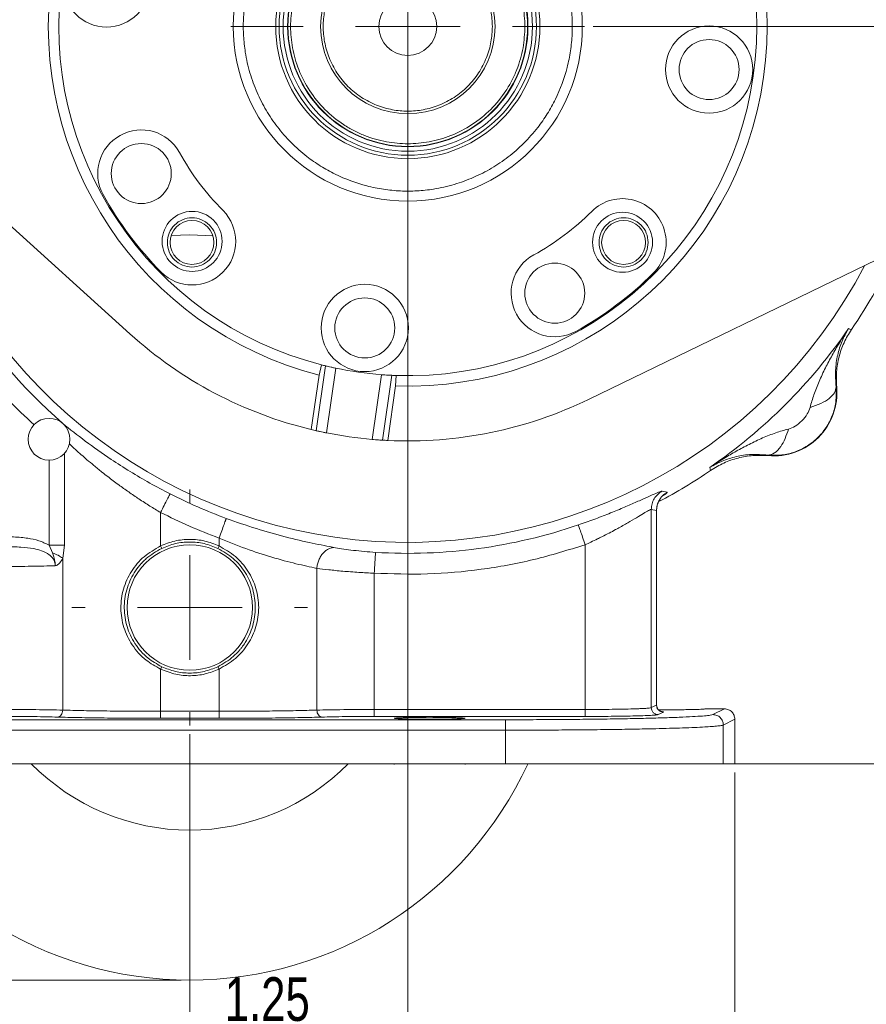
# Model space of a CAD drawing. Header units: inches. Extents: x 0.3 to 33.9, y 0.2 to 21.7.
# Tile 18 of 22: x 22.8 to 27.7, y 5.4 to 11. Entities that reach past the tile are written whole.
import ezdxf

# ---------------------------------------------------------------- set-up
doc = ezdxf.new("R2010")
doc.units = ezdxf.units.IN
doc.header["$MEASUREMENT"] = 0
doc.header["$PDSIZE"] = -1
doc.layers.add('SLD-0', color=7, linetype='Continuous', lineweight=15)
doc.styles.add('SLDTEXTSTYLE0', font='TXT', dxfattribs={"width": 0.75})
doc.dimstyles.new('SLDDIMSTYLE0', dxfattribs={"dimtxt": 0.25, "dimasz": 0.13, "dimexe": 0, "dimexo": 0.0625, "dimgap": 0.0625, "dimtad": 0, "dimtih": 1, "dimtoh": 1, "dimdec": 4, "dimrnd": 1e-09, "dimzin": 12, "dimdsep": 46, "dimtxsty": 'SLDTEXTSTYLE0', "dimsah": 1, "dimcen": 0.09, "dimadec": 0, "dimazin": 3, "dimtfac": 1, "dimtdec": 4, "dimtofl": 0, "dimtmove": 0, "dimatfit": 3, "dimfxl": 1, "dimfrac": 2, "dimtolj": 1, "dimtzin": 12, "dimarcsym": 0})
doc.dimstyles.new('SLDDIMSTYLE1', dxfattribs={"dimtxt": 0.25, "dimasz": 0.13, "dimexe": 0, "dimexo": 0.0625, "dimgap": 0.0625, "dimtad": 0, "dimtih": 1, "dimtoh": 1, "dimdec": 4, "dimrnd": 1e-09, "dimzin": 4, "dimdsep": 46, "dimtxsty": 'SLDTEXTSTYLE0', "dimsah": 1, "dimcen": 0.09, "dimadec": 0, "dimazin": 1, "dimtfac": 1, "dimtdec": 4, "dimtofl": 0, "dimtmove": 0, "dimatfit": 3, "dimfxl": 1, "dimfrac": 2, "dimtolj": 1, "dimtzin": 12, "dimarcsym": 0})
doc.dimstyles.new('SLDDIMSTYLE2', dxfattribs={"dimtxt": 0.25, "dimasz": 0.13, "dimexe": 0, "dimexo": 0.0625, "dimgap": 0.0625, "dimtad": 0, "dimtih": 1, "dimtoh": 1, "dimdec": 4, "dimrnd": 1e-09, "dimzin": 12, "dimdsep": 46, "dimtxsty": 'SLDTEXTSTYLE0', "dimsah": 1, "dimcen": 0.09, "dimadec": 0, "dimazin": 3, "dimtfac": 1, "dimtdec": 4, "dimtmove": 0, "dimatfit": 0, "dimfxl": 1, "dimfrac": 2, "dimtolj": 1, "dimtzin": 12, "dimarcsym": 0})

# ---------------------------------------------------------------- blocks, each defined once
blk = doc.blocks.new('*D9')
at = {"layer": 'SLD-0'}
for p, q in [((28.4945, 10.7469), (28.4945, 2.8465)), ((23.803, 6.9007), (23.803, 2.8465)), ((25.6697, 3.0083), (25.6189, 3.0083)), ((25.6189, 3.0083), (25.6189, 2.6114)), ((26.6279, 3.0083), (26.6786, 3.0083)), ((26.6786, 3.0083), (26.6786, 2.6114)), ((23.803, 2.9715), (25.5301, 2.9715)), ((28.4945, 2.9715), (26.7675, 2.9715)), ((25.6189, 2.6114), (25.6697, 2.6114)), ((26.6786, 2.6114), (26.6279, 2.6114))]:
    blk.add_line(p, q, dxfattribs=at)
for points in [[(23.803, 2.9715), (23.933, 2.9515), (23.933, 2.9915)], [(28.4945, 2.9715), (28.3645, 2.9915), (28.3645, 2.9515)]]:
    blk.add_solid(points, dxfattribs=at)
at = {"layer": 'SLD-0', "char_height": 0.25, "attachment_point": 1, "style": 'SLDTEXTSTYLE0'}
for s, insert in [('4.69', (25.7239, 3.3813, 0.0039)), ('119.2', (25.7331, 2.9337, 0.0039))]:
    blk.add_mtext(s, dxfattribs=dict(at, insert=insert))
blk = doc.blocks.new('*D10')
at = {"layer": 'SLD-0'}
for p, q in [((25.003, 14.0358), (16.6074, 14.0358)), ((16.7324, 14.0358), (16.7324, 10.1743)), ((16.2533, 9.8003), (16.2025, 9.8003)), ((16.2025, 9.8003), (16.2025, 9.4034)), ((17.2115, 9.8003), (17.2623, 9.8003)), ((17.2623, 9.8003), (17.2623, 9.4034)), ((16.2025, 9.4034), (16.2533, 9.4034)), ((17.2623, 9.4034), (17.2115, 9.4034)), ((16.7324, 5.4912), (16.7324, 9.3526)), ((23.753, 5.4912), (16.6074, 5.4912))]:
    blk.add_line(p, q, dxfattribs=at)
for points in [[(16.7324, 14.0358), (16.7124, 13.9058), (16.7524, 13.9058)], [(16.7324, 5.4912), (16.7524, 5.6212), (16.7124, 5.6212)]]:
    blk.add_solid(points, dxfattribs=at)
at = {"layer": 'SLD-0', "char_height": 0.25, "attachment_point": 1, "style": 'SLDTEXTSTYLE0'}
for s, insert in [('8.54', (16.3076, 10.1733, 0.0039)), ('217.0', (16.3168, 9.7257, 0.0039))]:
    blk.add_mtext(s, dxfattribs=dict(at, insert=insert))
blk = doc.blocks.new('*D11')
at = {"layer": 'SLD-0'}
for p, q in [((25.003, 14.0358), (18.4972, 14.0358)), ((18.6222, 14.0358), (18.6222, 10.7943)), ((18.1431, 10.4203), (18.0923, 10.4203)), ((18.0923, 10.4203), (18.0923, 10.0234)), ((19.1013, 10.4203), (19.1521, 10.4203)), ((19.1521, 10.4203), (19.1521, 10.0234)), ((18.0923, 10.0234), (18.1431, 10.0234)), ((19.1521, 10.0234), (19.1013, 10.0234)), ((18.6222, 6.7312), (18.6222, 9.9726)), ((21.9421, 6.7312), (18.4972, 6.7312))]:
    blk.add_line(p, q, dxfattribs=at)
for points in [[(18.6222, 14.0358), (18.6022, 13.9058), (18.6422, 13.9058)], [(18.6222, 6.7312), (18.6422, 6.8612), (18.6022, 6.8612)]]:
    blk.add_solid(points, dxfattribs=at)
at = {"layer": 'SLD-0', "char_height": 0.25, "attachment_point": 1, "style": 'SLDTEXTSTYLE0'}
for s, insert in [('7.30', (18.1974, 10.7933, 0.0039)), ('185.5', (18.2066, 10.3457, 0.0039))]:
    blk.add_mtext(s, dxfattribs=dict(at, insert=insert))
blk = doc.blocks.new('*D12')
at = {"layer": 'SLD-0'}
for p, q in [((20.4448, 8.5977), (20.4448, 2.8465)), ((23.803, 6.9007), (23.803, 2.8465)), ((21.7372, 3.0083), (21.6864, 3.0083)), ((21.6864, 3.0083), (21.6864, 2.6114)), ((22.5107, 3.0083), (22.5614, 3.0083)), ((22.5614, 3.0083), (22.5614, 2.6114)), ((20.4448, 2.9715), (21.5976, 2.9715)), ((23.803, 2.9715), (22.6503, 2.9715)), ((21.6864, 2.6114), (21.7372, 2.6114)), ((22.5614, 2.6114), (22.5107, 2.6114))]:
    blk.add_line(p, q, dxfattribs=at)
for points in [[(20.4448, 2.9715), (20.5748, 2.9515), (20.5748, 2.9915)], [(23.803, 2.9715), (23.673, 2.9915), (23.673, 2.9515)]]:
    blk.add_solid(points, dxfattribs=at)
at = {"layer": 'SLD-0', "char_height": 0.25, "attachment_point": 1, "style": 'SLDTEXTSTYLE0'}
for s, insert in [('3.36', (21.6991, 3.3813, -1.4942)), ('85.3', (21.8007, 2.9337, -1.4942))]:
    blk.add_mtext(s, dxfattribs=dict(at, insert=insert))
blk = doc.blocks.new('*D13')
at = {"layer": 'SLD-0'}
for p, q in [((23.803, 6.9007), (23.803, 4.0276)), ((20.678, 6.6812), (20.678, 4.0276)), ((21.8538, 4.1894), (21.803, 4.1894)), ((21.803, 4.1894), (21.803, 3.7925)), ((22.6273, 4.1894), (22.678, 4.1894)), ((22.678, 4.1894), (22.678, 3.7925)), ((20.678, 4.1526), (21.7142, 4.1526)), ((23.803, 4.1526), (22.7669, 4.1526)), ((21.803, 3.7925), (21.8538, 3.7925)), ((22.678, 3.7925), (22.6273, 3.7925))]:
    blk.add_line(p, q, dxfattribs=at)
for points in [[(20.678, 4.1526), (20.808, 4.1326), (20.808, 4.1726)], [(23.803, 4.1526), (23.673, 4.1726), (23.673, 4.1326)]]:
    blk.add_solid(points, dxfattribs=at)
at = {"layer": 'SLD-0', "char_height": 0.25, "attachment_point": 1, "style": 'SLDTEXTSTYLE0'}
for s, insert in [('3.13', (21.8157, 4.5624, -1.4942)), ('79.4', (21.9173, 4.1148, -1.4942))]:
    blk.add_mtext(s, dxfattribs=dict(at, insert=insert))
blk = doc.blocks.new('*D14')
at = {"layer": 'SLD-0'}
for p, q in [((23.803, 6.9007), (23.803, 4.0276)), ((26.928, 6.6812), (26.928, 4.0276)), ((24.9788, 4.1894), (24.928, 4.1894)), ((24.928, 4.1894), (24.928, 3.7925)), ((25.7523, 4.1894), (25.803, 4.1894)), ((25.803, 4.1894), (25.803, 3.7925)), ((23.803, 4.1526), (24.8392, 4.1526)), ((26.928, 4.1526), (25.8919, 4.1526)), ((24.928, 3.7925), (24.9788, 3.7925)), ((25.803, 3.7925), (25.7523, 3.7925))]:
    blk.add_line(p, q, dxfattribs=at)
for points in [[(23.803, 4.1526), (23.933, 4.1326), (23.933, 4.1726)], [(26.928, 4.1526), (26.798, 4.1726), (26.798, 4.1326)]]:
    blk.add_solid(points, dxfattribs=at)
at = {"layer": 'SLD-0', "char_height": 0.25, "attachment_point": 1, "style": 'SLDTEXTSTYLE0'}
for s, insert in [('3.13', (24.9407, 4.5624, -1.4942)), ('79.4', (25.0423, 4.1148, -1.4942))]:
    blk.add_mtext(s, dxfattribs=dict(at, insert=insert))
blk = doc.blocks.new('*D15')
at = {"layer": 'SLD-0'}
for p, q in [((25.053, 10.9058), (25.053, 4.9725)), ((23.803, 6.9007), (23.803, 4.9725)), ((23.803, 5.0975), (23.553, 5.0975)), ((24.0413, 5.1343), (23.9905, 5.1343)), ((23.9905, 5.1343), (23.9905, 4.7374)), ((24.8148, 5.1343), (24.8655, 5.1343)), ((24.8655, 5.1343), (24.8655, 4.7374)), ((25.053, 5.0975), (25.303, 5.0975)), ((23.9905, 4.7374), (24.0413, 4.7374)), ((24.8655, 4.7374), (24.8148, 4.7374))]:
    blk.add_line(p, q, dxfattribs=at)
for points in [[(23.803, 5.0975), (23.673, 5.1175), (23.673, 5.0775)], [(25.053, 5.0975), (25.183, 5.0775), (25.183, 5.1175)]]:
    blk.add_solid(points, dxfattribs=at)
at = {"layer": 'SLD-0', "char_height": 0.25, "attachment_point": 1, "style": 'SLDTEXTSTYLE0'}
for s, insert in [('1.25', (24.0032, 5.5073, -1.4942)), ('31.8', (24.1048, 5.0597, -1.4942))]:
    blk.add_mtext(s, dxfattribs=dict(at, insert=insert))
blk = doc.blocks.new('*D16')
at = {"layer": 'SLD-0'}
for p, q in [((26.1168, 10.9558), (29.5411, 10.9558)), ((29.4161, 10.9558), (29.4161, 9.2543)), ((28.937, 8.8803), (28.8862, 8.8803)), ((28.8862, 8.8803), (28.8862, 8.4834)), ((29.8952, 8.8803), (29.946, 8.8803)), ((29.946, 8.8803), (29.946, 8.4834)), ((28.8862, 8.4834), (28.937, 8.4834)), ((29.946, 8.4834), (29.8952, 8.4834)), ((29.4161, 6.7312), (29.4161, 8.4326)), ((25.6639, 6.7312), (29.5411, 6.7312))]:
    blk.add_line(p, q, dxfattribs=at)
for points in [[(29.4161, 10.9558), (29.3961, 10.8258), (29.4361, 10.8258)], [(29.4161, 6.7312), (29.4361, 6.8612), (29.3961, 6.8612)]]:
    blk.add_solid(points, dxfattribs=at)
at = {"layer": 'SLD-0', "char_height": 0.25, "attachment_point": 1, "style": 'SLDTEXTSTYLE0'}
for s, insert in [('4.22', (28.9913, 9.2533, -1.4942)), ('107.3', (29.0005, 8.8057, -1.4942))]:
    blk.add_mtext(s, dxfattribs=dict(at, insert=insert))
blk = doc.blocks.new('SW_CENTERMARKSYMBOL_0')
at = {"layer": 'SLD-0', "color": 0}
for p, q in [((0, 0.6), (0, 0.6755)), ((0, 0), (0, 0.3)), ((-0.6, 0), (-0.6755, 0)), ((0, 0), (-0.3, 0)), ((0, 0), (0, -0.3)), ((0, 0), (0.3, 0)), ((0.6, 0), (0.6755, 0)), ((0, -0.6), (0, -0.6755))]:
    blk.add_line(p, q, dxfattribs=at)
blk = doc.blocks.new('SW_CENTERMARKSYMBOL_1')
at = {"layer": 'SLD-0', "color": 0}
for p, q in [((0, 0.6), (0, 1.01375)), ((0, 0), (0, 0.3)), ((-0.6, 0), (-1.01375, 0)), ((0, 0), (-0.3, 0)), ((0, 0), (0, -0.3)), ((0, 0), (0.3, 0)), ((0.6, 0), (1.01375, 0)), ((0, -0.6), (0, -1.01375))]:
    blk.add_line(p, q, dxfattribs=at)

msp = doc.modelspace()

# ---------------------------------------------------------------- linework, layer by layer
at = {"color": 7, "linetype": 'Continuous', "lineweight": 15}
for p, q in [((23.45994, 9.19432), (21.79592, 10.69929)), ((28.10823, 9.79808), (26.08955, 8.81889)), ((23.80303, 9.76117), (23.69616, 9.75849)), ((23.93549, 9.75705), (23.80303, 9.76117)), ((27.57973, 9.22464), (27.58818, 9.22207)), ((27.58818, 9.22207), (27.59692, 9.21939)), ((24.58116, 9.0112), (24.52809, 8.6395)), ((24.54424, 8.95855), (24.55788, 9.017)), ((24.63964, 8.99793), (24.58669, 8.627)), ((24.54424, 8.95855), (24.49964, 8.64614)), ((24.90202, 8.96047), (24.84907, 8.58954)), ((24.96188, 8.95684), (24.90882, 8.58515)), ((24.98585, 8.95589), (24.9826, 8.89597)), ((24.93799, 8.58355), (24.9826, 8.89597)), ((27.509, 8.89067), (27.51218, 8.89049)), ((24.58669, 8.627), (24.52809, 8.6395)), ((24.90882, 8.58515), (24.84907, 8.58954)), ((27.1183, 8.49662), (27.11812, 8.4998)), ((26.78673, 8.42062), (26.78415, 8.42906)), ((26.7894, 8.41187), (26.78673, 8.42062)), ((26.51153, 8.29353), (26.54048, 8.28691)), ((26.44932, 8.18835), (26.44932, 7.05237)), ((26.44932, 8.18835), (26.47902, 8.18215)), ((26.47902, 8.18215), (26.47902, 7.06721)), ((26.47954, 7.06329), (26.47954, 8.18498)), ((23.63539, 8.17083), (23.63539, 7.97885)), ((23.97066, 8.0242), (23.97066, 7.97885)), ((23.01611, 7.93983), (22.99601, 7.98327)), ((23.0842, 7.98327), (23.0745, 7.9092)), ((23.97068, 7.97889), (23.96424, 7.96534)), ((26.06984, 7.04194), (26.06984, 7.98606)), ((23.0745, 7.9092), (23.0745, 7.03842)), ((24.53155, 7.85043), (24.53155, 7.03842)), ((24.86061, 7.82271), (24.86061, 7.04194)), ((23.63538, 7.27347), (23.64182, 7.28702)), ((23.96426, 7.28695), (23.9707, 7.2734)), ((23.63539, 7.03147), (23.63539, 7.27348)), ((23.97066, 7.27348), (23.97066, 7.03147)), ((26.47902, 7.06721), (26.44932, 7.05237)), ((23.97066, 7.03147), (23.63539, 7.03147)), ((26.06984, 7.04194), (24.86061, 7.04194)), ((26.06984, 7.00196), (24.86061, 7.00196)), ((26.51897, 7.02722), (26.48926, 7.01238)), ((26.75653, 7.04566), (26.75653, 7.04581)), ((26.86803, 7.04566), (26.75653, 7.04566)), ((26.86803, 7.04566), (26.80231, 7.01283)), ((25.61395, 6.9833), (21.99211, 6.9833)), ((23.97066, 6.99148), (23.63539, 6.99148)), ((26.92803, 6.98572), (26.86223, 6.95285)), ((26.86223, 6.73117), (26.86223, 6.95285)), ((26.92803, 6.73117), (26.92803, 6.98572)), ((25.61395, 6.92332), (21.99211, 6.92332)), ((25.61395, 6.73117), (25.61395, 6.92332)), ((25.61395, 6.73117), (21.99211, 6.73117)), ((24.97453, 6.73117), (24.97453, 6.72714)), ((25.38153, 6.72714), (25.38153, 6.73117)), ((26.92803, 6.73117), (26.86223, 6.73117))]:
    msp.add_line(p, q, dxfattribs=at)
at = {"color": 8, "linetype": 'Continuous', "lineweight": 15}
for p, q in [((22.99601, 7.98327), (22.99601, 8.471)), ((23.0842, 8.50891), (23.0842, 7.98327)), ((26.47902, 8.18215), (26.47751, 8.18007))]:
    msp.add_line(p, q, dxfattribs=at)
at = {"color": 7, "linetype": 'Continuous', "lineweight": 15, "flags": 128}
msp.add_lwpolyline([(23.63535, 7.97895), (23.63857, 7.97217), (23.64179, 7.96539)], dxfattribs=at)
at = {"color": 7, "linetype": 'Continuous', "lineweight": 15}
for centre, radius in [((25.05303, 10.95577), 1.0005), ((25.05303, 10.95577), 0.75741), ((25.05303, 10.95577), 0.73777), ((25.05303, 10.95577), 0.71479), ((25.05303, 10.95577), 0.68898), ((25.05303, 10.95577), 0.687), ((25.05303, 10.95577), 0.5), ((23.32554, 11.2024), 0.25), ((25.05303, 10.95577), 0.166), ((26.78051, 10.70913), 0.25), ((26.78051, 10.70913), 0.172), ((23.52497, 10.11311), 0.172), ((23.81643, 9.72456), 0.172), ((26.28423, 9.71917), 0.172), ((23.81559, 9.71833), 0.126), ((26.29046, 9.71833), 0.126), ((25.89568, 9.42771), 0.172), ((24.80639, 9.22828), 0.25), ((24.80639, 9.22828), 0.172), ((23.80303, 7.62617), 0.3595)]:
    msp.add_circle(centre, radius, dxfattribs=at)
for centre, radius, start, end in [((25.05303, 10.95577), 2.061, 88.04169, 255.70795), ((25.05303, 10.95577), 2.001, 88.07614, 255.6735), ((25.05303, 10.95577), 2.061, 268.04169, 75.70795), ((25.05303, 10.95577), 2.001, 268.07614, 75.6735), ((23.52497, 10.11311), 0.25, 28.87482, 208.87482), ((25.05303, 10.95577), 1.495, 208.87482, 224.87482), ((25.05303, 10.95577), 1.995, 208.87482, 224.87482), ((26.28423, 9.71917), 0.25, 314.87482, 134.87482), ((23.81643, 9.72456), 0.25, 224.87482, 44.87482), ((25.05303, 10.95577), 1.495, 298.87482, 314.87482), ((25.05303, 10.95577), 3.08, 325.68388, 335.42326), ((25.89568, 9.42771), 0.25, 118.87482, 298.87482), ((25.05303, 10.95577), 1.995, 298.87482, 314.87482), ((25.05303, 10.95577), 3.01484, 211.02323, 228.98988), ((25.05303, 10.95577), 3.06284, 304.41629, 325.58371), ((25.05303, 10.95577), 2.375, 227.87326, 256.52584), ((25.05303, 10.95577), 2.001, 255.6735, 256.36031), ((25.05303, 10.95577), 2.001, 258.07752, 265.67212), ((25.05303, 10.95577), 2.001, 267.38933, 268.07614), ((27.15243, 8.85637), 0.36137, 264.58105, 5.41895), ((25.05303, 10.95577), 2.375, 267.2238, 295.87638), ((22.99601, 8.59029), 0.12, 0, 180), ((25.05303, 10.95577), 2.375, 256.52584, 257.23079), ((22.99601, 8.59029), 0.12, 180, 0), ((25.05303, 10.95577), 2.375, 258.67617, 265.07347), ((25.05303, 10.95577), 2.375, 266.51886, 267.2238), ((25.05303, 10.95577), 3.08, 297.86968, 304.31612), ((25.05303, 10.95577), 3.00507, 243.02221, 249.73538), ((25.05303, 10.95577), 3.01903, 266.48557, 288.90093), ((23.80303, 7.62617), 2.135, 204.83352, 335.15516), ((23.80303, 7.62617), 1.2755, 224.5624, 315.4376)]:
    msp.add_arc(centre, radius, start, end, dxfattribs=at)
at = {"color": 8, "linetype": 'Continuous', "lineweight": 15}
msp.add_arc((25.05303, 10.95577), 2.95632, 191.32569, 332.42395, dxfattribs=at)
at = {"color": 7, "linetype": 'Continuous', "lineweight": 15}
for points, knots in [([(24.57295, 11.76771), (24.60664, 11.78606), (24.67508, 11.82333), (24.78709, 11.86325), (24.89644, 11.88808), (25.00016, 11.89916), (25.09626, 11.89966), (25.1926, 11.89035), (25.31982, 11.86456), (25.44178, 11.81941), (25.55399, 11.75691), (25.63951, 11.69719), (25.72354, 11.62284), (25.80173, 11.53346), (25.86698, 11.43703), (25.92003, 11.33338), (25.96067, 11.22179), (25.98531, 11.11233), (25.99642, 11.00864), (25.99692, 10.91253), (25.98761, 10.81619), (25.96182, 10.68897), (25.91667, 10.56702), (25.85417, 10.45481), (25.79445, 10.36929), (25.7201, 10.28525), (25.63072, 10.20706), (25.53429, 10.14181), (25.43064, 10.08876), (25.31905, 10.04813), (25.20959, 10.02348), (25.10589, 10.01237), (25.00979, 10.01188), (24.91345, 10.02119), (24.78623, 10.04697), (24.66428, 10.09212), (24.55207, 10.15463), (24.46655, 10.21435), (24.38251, 10.28869), (24.30432, 10.37807), (24.23907, 10.4745), (24.18602, 10.57815), (24.14539, 10.68974), (24.12074, 10.7992), (24.10963, 10.9029), (24.10914, 10.999), (24.11845, 11.09534), (24.14423, 11.22256), (24.18938, 11.34452), (24.25189, 11.45672), (24.31159, 11.54228), (24.38604, 11.62612), (24.475, 11.70503), (24.54063, 11.74703), (24.57295, 11.76771)], [0, 0, 0, 0, 0.0194101, 0.0394252, 0.0599984, 0.0760849, 0.0921679, 0.1085968, 0.125022, 0.1578321, 0.1739186, 0.1900016, 0.2105779, 0.2305907, 0.25, 0.2694124, 0.2894252, 0.3099984, 0.3260849, 0.3421679, 0.3585968, 0.375022, 0.4078321, 0.4239186, 0.4400016, 0.4605779, 0.4805907, 0.5, 0.5194124, 0.5394252, 0.5599984, 0.5760849, 0.5921679, 0.6085968, 0.625022, 0.6578321, 0.6739186, 0.6900016, 0.7105779, 0.7305907, 0.75, 0.7694124, 0.7894252, 0.8099984, 0.8260849, 0.8421679, 0.8585968, 0.875022, 0.9078321, 0.9239186, 0.9400016, 0.9605779, 0.9805884, 1, 1, 1, 1]), ([(25.72503, 10.95577), (25.72285, 10.99675), (25.71836, 11.08118), (25.68097, 11.20642), (25.61897, 11.32686), (25.53158, 11.43432), (25.44171, 11.50731), (25.36268, 11.55347), (25.2819, 11.59026), (25.17843, 11.62003), (25.05303, 11.63152), (24.92761, 11.62002), (24.80237, 11.58402), (24.68193, 11.52162), (24.57447, 11.43435), (24.50148, 11.34445), (24.45532, 11.26542), (24.41853, 11.18464), (24.38876, 11.08117), (24.37727, 10.95577), (24.38877, 10.83035), (24.42478, 10.70511), (24.48717, 10.58467), (24.57445, 10.47721), (24.66434, 10.40422), (24.74337, 10.35806), (24.82415, 10.32127), (24.92762, 10.2915), (25.05302, 10.28001), (25.17844, 10.29151), (25.30368, 10.32752), (25.42412, 10.38991), (25.53159, 10.47719), (25.60456, 10.56708), (25.65076, 10.64611), (25.68737, 10.72689), (25.71839, 10.83036), (25.72286, 10.91478), (25.72503, 10.95577)], [0, 0, 0, 0, 0.0291242, 0.0599929, 0.092145, 0.1249794, 0.1578137, 0.1739079, 0.1900071, 0.2208758, 0.25, 0.2791242, 0.3099929, 0.342145, 0.3749794, 0.4078137, 0.4239079, 0.4400071, 0.4708758, 0.5, 0.5291242, 0.5599929, 0.592145, 0.6249794, 0.6578137, 0.6739079, 0.6900071, 0.7208758, 0.75, 0.7791242, 0.8099929, 0.842145, 0.8749794, 0.9078137, 0.9239079, 0.9400071, 0.9708758, 1, 1, 1, 1]), ([(25.53803, 10.95577), (25.53645, 10.98535), (25.53321, 11.04628), (25.50623, 11.13667), (25.46148, 11.22359), (25.3984, 11.30116), (25.32086, 11.36416), (25.23393, 11.40919), (25.14354, 11.43518), (25.05303, 11.44348), (24.96251, 11.43518), (24.87212, 11.40919), (24.7852, 11.36416), (24.70764, 11.30116), (24.64463, 11.22359), (24.5996, 11.13667), (24.57362, 11.04628), (24.56531, 10.95577), (24.57362, 10.86525), (24.5996, 10.77486), (24.64463, 10.68794), (24.70764, 10.61038), (24.7852, 10.54737), (24.87212, 10.50234), (24.96251, 10.47636), (25.05303, 10.46805), (25.14354, 10.47636), (25.23393, 10.50234), (25.32086, 10.54737), (25.3984, 10.61038), (25.46148, 10.68794), (25.50623, 10.77486), (25.53321, 10.86525), (25.53645, 10.92619), (25.53803, 10.95577)], [0, 0, 0, 0, 0.029129, 0.0600028, 0.0921602, 0.125, 0.1578398, 0.1899972, 0.220871, 0.25, 0.279129, 0.3100028, 0.3421602, 0.375, 0.4078398, 0.4399972, 0.470871, 0.5, 0.529129, 0.5600028, 0.5921602, 0.625, 0.6578398, 0.6899972, 0.720871, 0.75, 0.779129, 0.8100028, 0.8421602, 0.875, 0.9078398, 0.9399972, 0.970871, 1, 1, 1, 1]), ([(27.57973, 9.22464), (27.5622, 9.19758), (27.52987, 9.1477), (27.48603, 9.07241), (27.44662, 8.99874), (27.41123, 8.92337), (27.38081, 8.84819), (27.36654, 8.79728), (27.35965, 8.77271)], [0, 0, 0, 0, 0.19340984, 0.3565783, 0.5214484, 0.69210964, 0.85136575, 1, 1, 1, 1]), ([(27.57973, 9.22464), (27.56672, 9.20117), (27.54082, 9.15443), (27.5165, 9.07465), (27.50242, 8.98904), (27.50683, 8.923), (27.509, 8.89067)], [0, 0, 0, 0, 0.2579542, 0.5135113, 0.7617817, 1, 1, 1, 1]), ([(27.51218, 8.89049), (27.51089, 8.91939), (27.50832, 8.97717), (27.52363, 9.06291), (27.55165, 9.14536), (27.58183, 9.19471), (27.59692, 9.21939)], [0, 0, 0, 0, 0.2500004, 0.4999912, 0.7499864, 1, 1, 1, 1]), ([(24.58116, 9.0112), (24.58237, 9.0109), (24.5848, 9.01031), (24.59634, 9.00756), (24.61227, 9.00388), (24.6277, 9.00047), (24.63697, 8.9985), (24.63964, 8.99793)], [0, 0, 0, 0, 0.226402, 0.4527802, 0.6797865, 0.9076213, 1, 1, 1, 1]), ([(24.90202, 8.96047), (24.90878, 8.95998), (24.92231, 8.959), (24.94034, 8.95792), (24.95397, 8.95721), (24.96036, 8.95691), (24.96155, 8.95686), (24.96188, 8.95684)], [0, 0, 0, 0, 0.2280551, 0.4561071, 0.6841564, 0.9115931, 1, 1, 1, 1]), ([(27.509, 8.89067), (27.50998, 8.86434), (27.51194, 8.81176), (27.49274, 8.73418), (27.45818, 8.66261), (27.40838, 8.60042), (27.34619, 8.55061), (27.27462, 8.51605), (27.19703, 8.49686), (27.14446, 8.49882), (27.11812, 8.4998)], [0, 0, 0, 0, 0.1254962, 0.2505676, 0.3753551, 0.5000003, 0.6246455, 0.7494328, 0.8745041, 1, 1, 1, 1]), ([(27.35967, 8.77269), (27.38113, 8.7799), (27.42403, 8.79432), (27.472, 8.82415), (27.50369, 8.85725), (27.50726, 8.87953), (27.50905, 8.89067)], [0, 0, 0, 0, 0.2502104, 0.5002053, 0.7500852, 1, 1, 1, 1]), ([(27.35965, 8.77271), (27.35487, 8.75995), (27.34435, 8.73194), (27.31354, 8.69522), (27.27688, 8.66431), (27.24884, 8.65388), (27.23609, 8.64914)], [0, 0, 0, 0, 0.2276926, 0.4999821, 0.7726415, 1, 1, 1, 1]), ([(23.07471, 8.68078), (23.11635, 8.64749), (23.19943, 8.58108), (23.33348, 8.48626), (23.45935, 8.40579), (23.57273, 8.339), (23.65089, 8.29808), (23.68979, 8.2777)], [0, 0, 0, 0, 0.2515961, 0.5018979, 0.6710537, 0.8362483, 1, 1, 1, 1]), ([(24.58669, 8.627), (24.58005, 8.62835), (24.56678, 8.63104), (24.54915, 8.63482), (24.53584, 8.63775), (24.52959, 8.63917), (24.52842, 8.63943), (24.52809, 8.6395)], [0, 0, 0, 0, 0.22784345, 0.45568465, 0.68352379, 0.91092923, 1, 1, 1, 1]), ([(27.23609, 8.64914), (27.21151, 8.64225), (27.1606, 8.62798), (27.08542, 8.59756), (27.01006, 8.56217), (26.93639, 8.52277), (26.86109, 8.47892), (26.81121, 8.4466), (26.78415, 8.42906)], [0, 0, 0, 0, 0.1486331, 0.3078874, 0.4785516, 0.6434186, 0.806588, 1, 1, 1, 1]), ([(27.11812, 8.4998), (27.13065, 8.5021), (27.15568, 8.50671), (27.18975, 8.54368), (27.21731, 8.5923), (27.22983, 8.63019), (27.23609, 8.64914)], [0, 0, 0, 0, 0.279863, 0.5595238, 0.7797428, 1, 1, 1, 1]), ([(24.90882, 8.58515), (24.90757, 8.58522), (24.90507, 8.58538), (24.89323, 8.58613), (24.87692, 8.58728), (24.86119, 8.58851), (24.85177, 8.58931), (24.84907, 8.58954)], [0, 0, 0, 0, 0.2266707, 0.4533245, 0.6804245, 0.9081121, 1, 1, 1, 1]), ([(27.11812, 8.4998), (27.08579, 8.50196), (27.01975, 8.50637), (26.93415, 8.4923), (26.85436, 8.46797), (26.80763, 8.44207), (26.78415, 8.42906)], [0, 0, 0, 0, 0.23821833, 0.48648865, 0.74204575, 1, 1, 1, 1]), ([(26.7894, 8.41187), (26.81408, 8.42696), (26.86343, 8.45714), (26.94589, 8.48517), (27.03162, 8.50047), (27.08941, 8.4979), (27.1183, 8.49662)], [0, 0, 0, 0, 0.25001351, 0.50000872, 0.74999957, 1, 1, 1, 1]), ([(26.03099, 8.09952), (26.06072, 8.10994), (26.12042, 8.13088), (26.20639, 8.16408), (26.28665, 8.19706), (26.35867, 8.2283), (26.4201, 8.25591), (26.46778, 8.27741), (26.50124, 8.29179), (26.50811, 8.29295), (26.51153, 8.29353)], [0, 0, 0, 0, 0.1221206, 0.2452162, 0.3695135, 0.4933967, 0.6203201, 0.7452436, 0.8731325, 1, 1, 1, 1]), ([(26.51153, 8.29353), (26.50258, 8.28765), (26.48466, 8.27589), (26.46496, 8.25011), (26.45185, 8.22042), (26.45016, 8.19904), (26.44932, 8.18835)], [0, 0, 0, 0, 0.2500402, 0.5, 0.7499598, 1, 1, 1, 1]), ([(26.54048, 8.28691), (26.53162, 8.28101), (26.51391, 8.26921), (26.49445, 8.24352), (26.48152, 8.214), (26.47986, 8.19277), (26.47902, 8.18215)], [0, 0, 0, 0, 0.2500391, 0.5, 0.7499609, 1, 1, 1, 1]), ([(26.47955, 8.18032), (26.4797, 8.18575), (26.48001, 8.19663), (26.48291, 8.21065), (26.48631, 8.22144), (26.48961, 8.22962), (26.49345, 8.23744), (26.49923, 8.2473), (26.50204, 8.25108), (26.50399, 8.25369)], [0, 0, 0, 0, 0.1515718, 0.304049, 0.3858875, 0.4773485, 0.584298, 0.7120162, 1, 1, 1, 1]), ([(26.06984, 7.98606), (26.08087, 7.99109), (26.10446, 8.00186), (26.13654, 8.01723), (26.17154, 8.0346), (26.20655, 8.05251), (26.24124, 8.07098), (26.27254, 8.0882), (26.30038, 8.1039), (26.33666, 8.12486), (26.37655, 8.14851), (26.41442, 8.17111), (26.44101, 8.18629), (26.44656, 8.18767), (26.44932, 8.18835)], [0, 0, 0, 0, 0.0590063, 0.1261366, 0.1741749, 0.252814, 0.324918, 0.3796589, 0.4467593, 0.5061835, 0.6315695, 0.755623, 0.8781566, 1, 1, 1, 1]), ([(26.47952, 8.18041), (26.48008, 8.18922), (26.4812, 8.20695), (26.48688, 8.22551), (26.49108, 8.23245), (26.49134, 8.23287)], [0, 0, 0, 0, 0.4808964, 0.9680635, 1, 1, 1, 1]), ([(24.0122, 8.1367), (24.06993, 8.11643), (24.18458, 8.07616), (24.3529, 8.02945), (24.51024, 7.993), (24.59525, 7.97715), (24.63781, 7.96921)], [0, 0, 0, 0, 0.2498607, 0.4962011, 0.7477445, 1, 1, 1, 1]), ([(22.74544, 8.03131), (22.76116, 8.03115), (22.79119, 8.03084), (22.83409, 8.02819), (22.88248, 8.02253), (22.93795, 8.01202), (22.97668, 7.99284), (22.99601, 7.98327)], [0, 0, 0, 0, 0.1828588, 0.3492415, 0.4995401, 0.7500984, 1, 1, 1, 1]), ([(23.63539, 7.97885), (23.66228, 7.98959), (23.71606, 8.01107), (23.80303, 8.01947), (23.89, 8.01107), (23.94377, 7.98959), (23.97066, 7.97885)], [0, 0, 0, 0, 0.25006022, 0.50000001, 0.74993979, 1, 1, 1, 1]), ([(23.97066, 8.0242), (24.02184, 8.00334), (24.12393, 7.96173), (24.27478, 7.91316), (24.41608, 7.87523), (24.49309, 7.85869), (24.53155, 7.85043)], [0, 0, 0, 0, 0.2513574, 0.5014821, 0.7509912, 1, 1, 1, 1]), ([(22.74544, 7.97474), (22.77535, 7.97438), (22.83001, 7.97372), (22.89984, 7.96657), (22.95458, 7.95278), (22.99007, 7.93544), (23.01243, 7.91539), (23.02324, 7.89917), (23.03023, 7.88259), (23.03102, 7.87118), (23.03141, 7.86563)], [0, 0, 0, 0, 0.2680264, 0.4898929, 0.6301167, 0.776379, 0.8408374, 0.898137, 0.9503734, 1, 1, 1, 1]), ([(23.63539, 7.27348), (23.60671, 7.28944), (23.5433, 7.32472), (23.46972, 7.40768), (23.42013, 7.51052), (23.40254, 7.62201), (23.41773, 7.73389), (23.46429, 7.83575), (23.53698, 7.9228), (23.60251, 7.96013), (23.63539, 7.97885)], [0, 0, 0, 0, 0.1105444, 0.2443605, 0.3701256, 0.4954325, 0.6207314, 0.7464572, 0.8728043, 1, 1, 1, 1]), ([(23.64183, 7.28703), (23.61477, 7.3024), (23.55479, 7.33648), (23.48556, 7.41634), (23.43893, 7.51511), (23.42241, 7.62221), (23.43671, 7.7295), (23.4731, 7.81152), (23.50441, 7.85452), (23.51583, 7.86807), (23.51583, 7.86807), (23.51583, 7.86807), (23.51583, 7.86808), (23.51584, 7.86808), (23.51585, 7.8681), (23.51587, 7.86812), (23.51592, 7.86818), (23.51601, 7.86828), (23.51618, 7.86849), (23.51654, 7.86891), (23.51724, 7.86974), (23.51865, 7.87139), (23.52144, 7.8746), (23.52692, 7.88073), (23.53742, 7.89181), (23.57223, 7.92546), (23.61067, 7.94747), (23.64183, 7.96531)], [0, 0, 0, 0, 0.1096337, 0.2430999, 0.3692041, 0.4952229, 0.6212475, 0.747351, 0.8105677, 0.8105682, 0.8105693, 0.8105715, 0.8105759, 0.8105847, 0.8106022, 0.8106373, 0.8107074, 0.8108475, 0.8111276, 0.811687, 0.8128027, 0.8150215, 0.819409, 0.8279832, 0.8443284, 0.8738065, 1, 1, 1, 1]), ([(23.96423, 7.96531), (23.99496, 7.94745), (24.05642, 7.91176), (24.12447, 7.82909), (24.16846, 7.73244), (24.18356, 7.62614), (24.16844, 7.52001), (24.13437, 7.44459), (24.10426, 7.40143), (24.08216, 7.37415), (24.0413, 7.33139), (23.99505, 7.30477), (23.96423, 7.28703)], [0, 0, 0, 0, 0.1250474, 0.2499913, 0.3749483, 0.4998289, 0.6247097, 0.7496669, 0.7906779, 0.8123387, 0.8749525, 1, 1, 1, 1]), ([(23.97066, 7.97885), (24.00325, 7.96032), (24.06821, 7.92339), (24.14057, 7.83744), (24.18735, 7.73684), (24.20343, 7.62617), (24.18735, 7.5155), (24.14057, 7.41489), (24.06821, 7.32895), (24.00325, 7.29201), (23.97066, 7.27348)], [0, 0, 0, 0, 0.1260407, 0.2512439, 0.3758355, 0.4999998, 0.6241643, 0.7487561, 0.8739592, 1, 1, 1, 1]), ([(24.63781, 7.96921), (24.63164, 7.96935), (24.61929, 7.96962), (24.6007, 7.9636), (24.58302, 7.95333), (24.56692, 7.93864), (24.55323, 7.92003), (24.54248, 7.89852), (24.53466, 7.87501), (24.53259, 7.85862), (24.53155, 7.85043)], [0, 0, 0, 0, 0.1250472, 0.2502141, 0.3752813, 0.5, 0.6247187, 0.7497859, 0.8749528, 1, 1, 1, 1]), ([(24.63781, 7.96921), (24.65312, 7.96658), (24.68362, 7.96135), (24.74057, 7.95369), (24.8026, 7.94699), (24.84619, 7.94393), (24.86796, 7.94241)], [0, 0, 0, 0, 0.2524248, 0.50284, 0.7517389, 1, 1, 1, 1]), ([(26.06984, 7.98606), (25.97232, 7.95568), (25.77681, 7.89478), (25.47382, 7.84077), (25.16735, 7.81245), (24.96269, 7.8193), (24.86061, 7.82271)], [0, 0, 0, 0, 0.2494012, 0.5, 0.7505988, 1, 1, 1, 1]), ([(23.01611, 7.93983), (23.02736, 7.93511), (23.04986, 7.92567), (23.06629, 7.91469), (23.0745, 7.9092)], [0, 0, 0, 0, 0.4999971, 1, 1, 1, 1]), ([(23.03141, 7.86563), (23.0314, 7.86737), (23.03138, 7.86978), (23.03103, 7.87582), (23.02988, 7.89131), (23.02532, 7.91389), (23.01886, 7.93208), (23.01611, 7.93983)], [0, 0, 0, 0, 0.0680207, 0.0940335, 0.2360245, 0.6745334, 1, 1, 1, 1]), ([(23.0745, 7.9092), (23.06946, 7.89968), (23.0617, 7.88502), (23.04835, 7.87311), (23.03929, 7.86746), (23.03407, 7.86624), (23.03141, 7.86563)], [0, 0, 0, 0, 0.47103942, 0.72594523, 0.86030153, 1, 1, 1, 1]), ([(22.74544, 7.8616), (22.77054, 7.86165), (22.8213, 7.86175), (22.89586, 7.86255), (22.96801, 7.86378), (23.01013, 7.86501), (23.03141, 7.86563)], [0, 0, 0, 0, 0.2417633, 0.4890119, 0.7417547, 1, 1, 1, 1]), ([(24.53155, 7.85043), (24.55349, 7.84771), (24.59737, 7.84228), (24.68006, 7.83425), (24.76889, 7.82738), (24.83101, 7.82422), (24.86061, 7.82271)], [0, 0, 0, 0, 0.2497709, 0.4995507, 0.7615066, 1, 1, 1, 1]), ([(23.97066, 7.27348), (23.94442, 7.26295), (23.89195, 7.24191), (23.80714, 7.23303), (23.7194, 7.24034), (23.66424, 7.2621), (23.63539, 7.27348)], [0, 0, 0, 0, 0.2441979, 0.4882756, 0.7323644, 1, 1, 1, 1]), ([(26.50757, 7.03015), (26.50764, 7.03014), (26.5078, 7.03012), (26.50523, 7.03074), (26.50115, 7.03239), (26.49632, 7.03518), (26.49148, 7.03909), (26.48604, 7.04535), (26.48077, 7.0549), (26.47993, 7.06356), (26.47952, 7.06775)], [0, 0, 0, 0, 0.1279315, 0.2882871, 0.4152046, 0.5213473, 0.6149002, 0.7004917, 0.8552639, 1, 1, 1, 1]), ([(23.0745, 7.03842), (23.05139, 7.03897), (23.00588, 7.04003), (22.92242, 7.04111), (22.83494, 7.04181), (22.77495, 7.0419), (22.74544, 7.04194)], [0, 0, 0, 0, 0.2619814, 0.5159738, 0.7619793, 1, 1, 1, 1]), ([(23.04459, 6.99844), (23.02484, 6.99895), (22.9849, 7), (22.91052, 7.0011), (22.82964, 7.00182), (22.7733, 7.00191), (22.74544, 7.00196)], [0, 0, 0, 0, 0.2472124, 0.5000257, 0.7528252, 1, 1, 1, 1]), ([(23.04459, 6.99844), (23.04846, 6.99914), (23.05619, 7.00054), (23.06604, 7.00974), (23.07292, 7.02291), (23.07396, 7.03325), (23.07448, 7.03842)], [0, 0, 0, 0, 0.2501722, 0.5000041, 0.7498348, 1, 1, 1, 1]), ([(23.63539, 6.99148), (23.58037, 6.99157), (23.46909, 6.99174), (23.30936, 6.99318), (23.16246, 6.99535), (23.08358, 6.99742), (23.04459, 6.99844)], [0, 0, 0, 0, 0.2471748, 0.4999743, 0.7527876, 1, 1, 1, 1]), ([(23.63539, 7.03147), (23.58296, 7.03156), (23.47731, 7.03174), (23.32756, 7.03315), (23.18805, 7.03531), (23.113, 7.03737), (23.0745, 7.03842)], [0, 0, 0, 0, 0.2480983, 0.4999724, 0.7435162, 1, 1, 1, 1]), ([(24.53155, 7.03842), (24.49305, 7.03737), (24.418, 7.03531), (24.27849, 7.03315), (24.12874, 7.03174), (24.02309, 7.03156), (23.97066, 7.03147)], [0, 0, 0, 0, 0.2564854, 0.5000276, 0.7519031, 1, 1, 1, 1]), ([(24.56147, 6.99844), (24.52247, 6.99742), (24.4436, 6.99535), (24.29669, 6.99318), (24.13696, 6.99174), (24.02568, 6.99157), (23.97066, 6.99148)], [0, 0, 0, 0, 0.2472124, 0.5000257, 0.7528252, 1, 1, 1, 1]), ([(24.86061, 7.04194), (24.83111, 7.0419), (24.77111, 7.04181), (24.68364, 7.04111), (24.60017, 7.04003), (24.55466, 7.03897), (24.53155, 7.03842)], [0, 0, 0, 0, 0.2380207, 0.4840262, 0.7380186, 1, 1, 1, 1]), ([(24.56147, 6.99844), (24.5576, 6.99914), (24.54986, 7.00053), (24.54, 7.00973), (24.53312, 7.0229), (24.53208, 7.03325), (24.53155, 7.03842)], [0, 0, 0, 0, 0.2501685, 0.5, 0.7498315, 1, 1, 1, 1]), ([(24.86061, 7.00196), (24.83275, 7.00191), (24.77641, 7.00182), (24.69553, 7.0011), (24.62115, 7), (24.58121, 6.99895), (24.56147, 6.99844)], [0, 0, 0, 0, 0.2471748, 0.4999743, 0.7527876, 1, 1, 1, 1]), ([(25.17803, 6.99698), (25.15243, 6.99691), (25.11305, 6.9968), (25.06566, 6.99614), (25.0331, 6.99545), (25.00667, 6.99459), (24.98209, 6.99335), (24.96961, 6.99165), (24.98209, 6.98995), (25.00667, 6.98871), (25.0331, 6.98786), (25.06566, 6.98716), (25.11305, 6.98652), (25.17803, 6.98619), (25.243, 6.98652), (25.29039, 6.98716), (25.32295, 6.98786), (25.34938, 6.98871), (25.37397, 6.98995), (25.38644, 6.99165), (25.37397, 6.99335), (25.34938, 6.99459), (25.32295, 6.99545), (25.29039, 6.99614), (25.243, 6.9968), (25.20362, 6.99691), (25.17803, 6.99698)], [0, 0, 0, 0, 0.0598547, 0.0920774, 0.1249861, 0.1578971, 0.1901263, 0.25, 0.3098737, 0.3421029, 0.3750139, 0.4079226, 0.4401453, 0.5, 0.5598547, 0.5920774, 0.6249861, 0.6578971, 0.6901263, 0.75, 0.8098737, 0.8421029, 0.8750139, 0.9079226, 0.9401453, 1, 1, 1, 1]), ([(26.80231, 7.01283), (26.79825, 7.0116), (26.79, 7.00911), (26.75566, 7.00541), (26.70382, 7.00173), (26.63246, 6.99817), (26.54237, 6.99482), (26.43548, 6.99179), (26.31427, 6.98915), (26.18172, 6.98697), (26.04213, 6.98529), (25.89916, 6.98413), (25.75627, 6.98342), (25.66093, 6.98334), (25.61395, 6.9833)], [0, 0, 0, 0, 0.0780394, 0.1583242, 0.2407101, 0.3262914, 0.412802, 0.5000536, 0.5873114, 0.6738107, 0.7593637, 0.8417373, 0.9219918, 1, 1, 1, 1]), ([(26.44932, 7.05237), (26.44643, 7.05162), (26.4413, 7.05029), (26.42082, 7.04865), (26.39991, 7.04745), (26.37909, 7.04652), (26.35632, 7.04569), (26.32254, 7.04467), (26.27418, 7.04359), (26.20863, 7.04265), (26.13982, 7.04206), (26.09296, 7.04198), (26.06984, 7.04194)], [0, 0, 0, 0, 0.1356173, 0.2406463, 0.3100758, 0.3764803, 0.4398596, 0.5002136, 0.6299334, 0.7564696, 0.8798242, 1, 1, 1, 1]), ([(26.48926, 7.01238), (26.48668, 7.01173), (26.48136, 7.0104), (26.45547, 7.00844), (26.4154, 7.00658), (26.36085, 7.00493), (26.29499, 7.00359), (26.22179, 7.00263), (26.14588, 7.00206), (26.09472, 7.00199), (26.06984, 7.00196)], [0, 0, 0, 0, 0.117095, 0.2407258, 0.369129, 0.5000537, 0.6309696, 0.7593483, 0.882944, 1, 1, 1, 1]), ([(26.48961, 7.04065), (26.51061, 7.0405), (26.55643, 7.04018), (26.61808, 7.04054), (26.66537, 7.04117), (26.69799, 7.04187), (26.72425, 7.04272), (26.74963, 7.04396), (26.75381, 7.04499), (26.75653, 7.04566)], [0, 0, 0, 0, 0.16853171, 0.36760076, 0.4747696, 0.5842197, 0.69367748, 0.80086751, 1, 1, 1, 1]), ([(26.92803, 6.98572), (26.92712, 6.9936), (26.92531, 7.0093), (26.91168, 7.02888), (26.89559, 7.03986), (26.8806, 7.04488), (26.87229, 7.0454), (26.86803, 7.04566)], [0, 0, 0, 0, 0.2507334, 0.499136, 0.7346555, 0.8637239, 1, 1, 1, 1]), ([(26.86223, 6.95285), (26.86036, 6.95219), (26.85673, 6.95091), (26.8456, 6.94907), (26.83149, 6.94737), (26.81483, 6.94579), (26.79647, 6.94435), (26.7771, 6.94304), (26.74635, 6.94121), (26.69965, 6.93893), (26.63124, 6.93629), (26.55633, 6.93394), (26.46395, 6.93154), (26.35047, 6.9292), (26.21297, 6.92706), (26.06793, 6.92539), (25.91815, 6.9242), (25.76629, 6.92346), (25.66443, 6.92336), (25.61395, 6.92332)], [0, 0, 0, 0, 0.04190969, 0.08131533, 0.11821679, 0.15261393, 0.18450662, 0.21389477, 0.24077827, 0.31015273, 0.37650606, 0.43983804, 0.50014846, 0.58699718, 0.6724291, 0.75644476, 0.83904472, 0.92022959, 1, 1, 1, 1])]:
    msp.add_open_spline(points, degree=3, knots=knots, dxfattribs=at)
for points in [[(23.81559, 9.57733), (23.83404, 9.57945), (23.87095, 9.58369), (23.91789, 9.6163), (23.94925, 9.6629), (23.96026, 9.71835), (23.94925, 9.77369), (23.91789, 9.82063), (23.87095, 9.85199), (23.81559, 9.863), (23.76023, 9.85199), (23.71329, 9.82063), (23.68193, 9.77369), (23.67092, 9.71835), (23.68193, 9.6629), (23.71329, 9.6163), (23.76023, 9.58369), (23.79714, 9.57945), (23.81559, 9.57733)], [(26.43146, 9.71833), (26.42934, 9.73678), (26.42511, 9.77369), (26.3925, 9.82063), (26.3459, 9.85199), (26.29044, 9.863), (26.23511, 9.85199), (26.18816, 9.82063), (26.15681, 9.77369), (26.14579, 9.71833), (26.15681, 9.66297), (26.18816, 9.61603), (26.23511, 9.58467), (26.29044, 9.57366), (26.3459, 9.58467), (26.3925, 9.61603), (26.42511, 9.66297), (26.42934, 9.69988), (26.43146, 9.71833)], [(23.63539, 8.17083), (23.64236, 8.18453), (23.65631, 8.21193), (23.67405, 8.24677), (23.68672, 8.27167), (23.68877, 8.27569), (23.68979, 8.2777)], [(23.97066, 8.0242), (23.91371, 8.04618), (23.7998, 8.09014), (23.69019, 8.14393), (23.63539, 8.17083)], [(24.0122, 8.1367), (24.01142, 8.13459), (24.00986, 8.13035), (24.00018, 8.10415), (23.98664, 8.06747), (23.97599, 8.03862), (23.97066, 8.0242)], [(26.03099, 8.09952), (26.03172, 8.09738), (26.03319, 8.09311), (26.04223, 8.06668), (26.0549, 8.02969), (26.06486, 8.0006), (26.06984, 7.98606)], [(22.99601, 7.98327), (23.00427, 7.98327), (23.02079, 7.98327), (23.04445, 7.98327), (23.06632, 7.98327), (23.07824, 7.98327), (23.0842, 7.98327)], [(23.64183, 7.96531), (23.66768, 7.97563), (23.71939, 7.99628), (23.80303, 8.00436), (23.88666, 7.99628), (23.93837, 7.97563), (23.96423, 7.96531)], [(24.86061, 7.82271), (24.86155, 7.83805), (24.86344, 7.86875), (24.86583, 7.90777), (24.86754, 7.93565), (24.86782, 7.94016), (24.86796, 7.94241)], [(23.96423, 7.28703), (23.93837, 7.2767), (23.88666, 7.25605), (23.80303, 7.24797), (23.71939, 7.25605), (23.66768, 7.2767), (23.64183, 7.28703)], [(26.51897, 7.02722), (26.51374, 7.02783), (26.50328, 7.02904), (26.49008, 7.03829), (26.48084, 7.0515), (26.47963, 7.06197), (26.47902, 7.06721)], [(23.63539, 6.99148), (23.63539, 6.9922), (23.63539, 6.99363), (23.63539, 7.00293), (23.63539, 7.01601), (23.63539, 7.02632), (23.63539, 7.03147)], [(23.97066, 6.99148), (23.97066, 6.9922), (23.97066, 6.99363), (23.97066, 7.00293), (23.97066, 7.01601), (23.97066, 7.02632), (23.97066, 7.03147)], [(24.86061, 7.00196), (24.86061, 7.00267), (24.86061, 7.0041), (24.86061, 7.0134), (24.86061, 7.02648), (24.86061, 7.03679), (24.86061, 7.04194)], [(26.06984, 7.00196), (26.06984, 7.00267), (26.06984, 7.0041), (26.06984, 7.0134), (26.06984, 7.02648), (26.06984, 7.03679), (26.06984, 7.04194)], [(26.48926, 7.01238), (26.48403, 7.01299), (26.47357, 7.0142), (26.46038, 7.02345), (26.45114, 7.03666), (26.44993, 7.04713), (26.44932, 7.05237)], [(26.86223, 6.95285), (26.86132, 6.9607), (26.8595, 6.97641), (26.84564, 6.99622), (26.82585, 7.01009), (26.81016, 7.01192), (26.80231, 7.01283)], [(25.61395, 6.92332), (25.61395, 6.93105), (25.61395, 6.94651), (25.61395, 6.96613), (25.61395, 6.98008), (25.61395, 6.98222), (25.61395, 6.9833)], [(26.86223, 6.73117), (26.85755, 6.73117), (26.84818, 6.73117), (26.80904, 6.73117), (26.75222, 6.73117), (26.67682, 6.73117), (26.58453, 6.73117), (26.47669, 6.73117), (26.35506, 6.73117), (26.22158, 6.73117), (26.07838, 6.73117), (25.92776, 6.73117), (25.77212, 6.73117), (25.66667, 6.73117), (25.61395, 6.73117)]]:
    msp.add_open_spline(points, degree=3, dxfattribs=at)
at = {"color": 8, "linetype": 'Continuous', "lineweight": 15}
for points, knots in [([(22.91019, 8.67318), (22.85953, 8.7206), (22.72911, 8.84267), (22.5686, 9.03395), (22.47071, 9.18402), (22.4325, 9.2426)], [0, 0, 0, 0, 0.2791634, 0.7186399, 1, 1, 1, 1]), ([(23.11163, 8.56452), (23.11253, 8.56368), (23.12386, 8.55302), (23.14684, 8.5321), (23.17991, 8.50253), (23.21497, 8.47208), (23.25433, 8.43888), (23.29419, 8.40651), (23.34169, 8.36919), (23.39249, 8.33096), (23.45227, 8.28817), (23.51208, 8.24758), (23.57308, 8.20825), (23.61503, 8.18305), (23.63539, 8.17083)], [0, 0, 0, 0, 0.0065765, 0.0831369, 0.15832, 0.2288135, 0.3090905, 0.4033546, 0.4673435, 0.5846618, 0.687998, 0.7906339, 0.8983971, 1, 1, 1, 1]), ([(26.54048, 8.28691), (26.54082, 8.28522), (26.54131, 8.28281), (26.5188, 8.26837), (26.51212, 8.26408)], [0, 0, 0, 0, 0.703208, 1, 1, 1, 1]), ([(26.50323, 7.03059), (26.50599, 7.0304), (26.52124, 7.02933), (26.51999, 7.02817), (26.51897, 7.02722)], [0, 0, 0, 0, 0.1807968, 1, 1, 1, 1])]:
    msp.add_open_spline(points, degree=3, knots=knots, dxfattribs=at)
at = {"layer": 'SLD-0'}
msp.add_point((23.80303, 5.49117), dxfattribs=at)

# ---------------------------------------------------------------- block references
for name, p in [('SW_CENTERMARKSYMBOL_1', (25.05303, 10.95577)), ('SW_CENTERMARKSYMBOL_0', (23.80303, 7.62617))]:
    msp.add_blockref(name, p, dxfattribs=at)

# ---------------------------------------------------------------- dimensions: what is measured, and where the dimension line sits
for base, p1, p2, dimstyle, picture, middle in [((16.73242, 5.49117), (25.05303, 14.03577), (23.80303, 5.49117), 'SLDDIMSTYLE0', '*D10', (16.73242, 9.76347)), ((18.62219, 6.73117), (25.05303, 14.03577), (21.99211, 6.73117), 'SLDDIMSTYLE1', '*D11', (18.62219, 10.38347)), ((29.41611, 6.73117), (26.06678, 10.95577), (25.61395, 6.73117), 'SLDDIMSTYLE0', '*D16', (29.41611, 8.84347))]:
    dim = msp.add_linear_dim(base=base, p1=p1, p2=p2, angle=90, dimstyle=dimstyle, dxfattribs=at)
    dim.commit()
    dim.dimension.update_dxf_attribs({"geometry": picture, "text_midpoint": middle, "dimtype": 160})
for base, p1, p2, dimstyle, picture, middle in [((25.05303, 5.09747), (23.80303, 6.95067), (25.05303, 10.95577), 'SLDDIMSTYLE2', '*D15', (24.42803, 5.09747)), ((23.80303, 2.97148), (28.4945, 10.79692), (23.80303, 6.95067), 'SLDDIMSTYLE0', '*D9', (26.14876, 2.97148)), ((20.44481, 2.97148), (23.80303, 6.95067), (20.44481, 8.6477), 'SLDDIMSTYLE0', '*D12', (22.12392, 2.97148)), ((20.67803, 4.15258), (23.80303, 6.95067), (20.67803, 6.73117), 'SLDDIMSTYLE0', '*D13', (22.24053, 4.15258)), ((26.92803, 4.15258), (23.80303, 6.95067), (26.92803, 6.73117), 'SLDDIMSTYLE0', '*D14', (25.36553, 4.15258))]:
    dim = msp.add_linear_dim(base=base, p1=p1, p2=p2, dimstyle=dimstyle, dxfattribs=at)
    dim.commit()
    dim.dimension.update_dxf_attribs({"geometry": picture, "text_midpoint": middle, "dimtype": 160})

doc.saveas('drawing.dxf')
